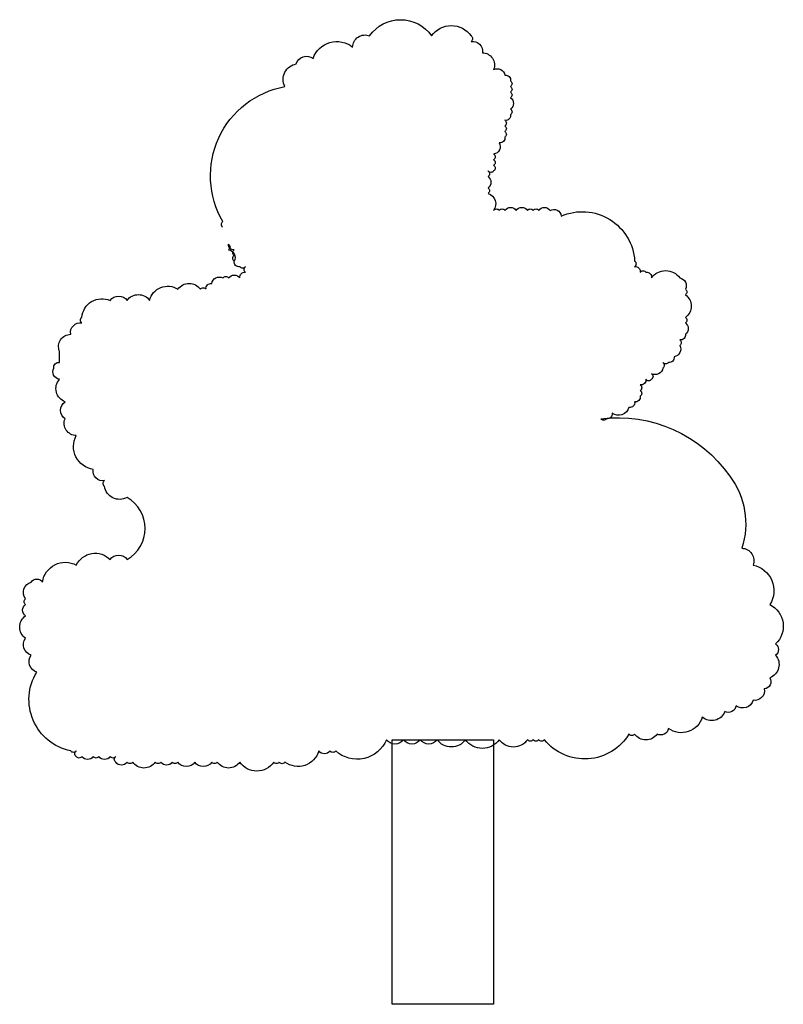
# Model space of a CAD drawing. Header units: metres. Extents: x -46051 to -13612, y -94 to 20642.
# Tile 9 of 22: x -29750 to -29543, y 6164 to 6431. Entities that reach past the tile are written whole.
import ezdxf

# ---------------------------------------------------------------- set-up
doc = ezdxf.new("R2010")
doc.units = ezdxf.units.M
doc.header["$LTSCALE"] = 1.5
doc.layers.add('rough', color=5, linetype='Continuous')

msp = doc.modelspace()

# ---------------------------------------------------------------- linework, layer by layer
at = {"layer": 'rough', "color": 0, "ltscale": 1.5}
msp.add_lwpolyline([(-29695.11, 6374.89, -0.520567), (-29695.11, 6376.42, -0.520567), (-29695.11, 6376.42, -0.520567), (-29678.26, 6413.13, -0.520567), (-29678.26, 6413.13, -0.520567), (-29675.2, 6419.25, -0.520567), (-29675.2, 6419.25, -0.520567), (-29670.61, 6420.78, -0.520567), (-29670.61, 6420.78, -0.520567), (-29659.89, 6423.84, -0.520567), (-29659.89, 6423.84, -0.520567), (-29655.29, 6426.9, -0.520567), (-29655.29, 6426.9, -0.520567), (-29638.45, 6426.9, -0.520567), (-29638.45, 6426.9, -0.520567), (-29627.72, 6426.9, -0.520567), (-29627.72, 6426.9, -0.520567), (-29627.72, 6425.37, -0.520567), (-29627.72, 6425.37, -0.520567), (-29624.66, 6422.31, -0.520567), (-29624.66, 6422.31, -0.520567), (-29621.6, 6417.72, -0.520567), (-29621.6, 6417.72, -0.520567), (-29618.54, 6416.19, -0.520567), (-29618.54, 6416.19, -0.520567), (-29617, 6414.66, -0.520567), (-29617, 6414.66, -0.520567), (-29617, 6413.13, -0.520567), (-29617, 6413.13, -0.520567), (-29617, 6411.6, -0.520567), (-29617, 6411.6, -0.520567), (-29617, 6410.07, -0.520567), (-29617, 6410.07, -0.520567), (-29617, 6407.01, -0.520567), (-29617, 6407.01, -0.520567), (-29617, 6405.48, -0.520567), (-29617, 6405.48, -0.520567), (-29618.54, 6403.95, -0.520567), (-29618.54, 6403.95, -0.520567), (-29618.54, 6402.42, -0.520567), (-29618.54, 6402.42, -0.520567), (-29618.54, 6400.9, -0.520567), (-29618.54, 6400.9, -0.520567), (-29618.54, 6399.37, -0.520567), (-29618.54, 6399.37, -0.520567), (-29620.07, 6397.84, -0.520567), (-29620.07, 6397.84, -0.520567), (-29621.6, 6394.78, -0.520567), (-29621.6, 6394.78, -0.520567), (-29621.6, 6393.25, -0.520567), (-29621.6, 6393.25, -0.520567), (-29621.6, 6391.72, -0.520567), (-29621.6, 6391.72, -0.520567), (-29621.6, 6390.19, -0.520567), (-29621.6, 6390.19, -0.520567), (-29623.13, 6390.19, -0.520567), (-29623.13, 6390.19, -0.520567), (-29623.13, 6388.66, -0.520567), (-29623.13, 6388.66, -0.520567), (-29623.13, 6385.6, -0.520567), (-29623.13, 6385.6, -0.520567), (-29623.13, 6384.07, -0.520567), (-29623.13, 6384.07, -0.520567), (-29621.6, 6379.48, -0.520567), (-29621.6, 6379.48, -0.520567), (-29620.07, 6379.48, -0.520567), (-29620.07, 6379.48, -0.520567), (-29618.54, 6379.48, -0.520567), (-29618.54, 6379.48, -0.520567), (-29615.47, 6379.48, -0.520567), (-29615.47, 6379.48, -0.520567), (-29612.41, 6379.48, -0.520567), (-29612.41, 6379.48, -0.520567), (-29610.88, 6379.48, -0.520567), (-29610.88, 6379.48, -0.520567), (-29609.35, 6379.48, -0.520567), (-29609.35, 6379.48, -0.520567), (-29606.28, 6379.48, -0.520567), (-29606.28, 6379.48, -0.520567), (-29606.28, 6379.48, -0.520567), (-29603.22, 6377.95, -0.520567), (-29603.22, 6377.95, -0.520567), (-29583.31, 6365.71, -0.520567), (-29583.31, 6365.71, -0.520567), (-29583.31, 6364.18, -0.520567), (-29583.31, 6364.18, -0.520567), (-29581.78, 6362.65, -0.520567), (-29581.78, 6362.65, -0.520567), (-29580.25, 6362.65, -0.520567), (-29580.25, 6362.65, -0.520567), (-29578.72, 6361.12, -0.520567), (-29578.72, 6361.12, -0.520567), (-29571.06, 6361.12, -0.520567), (-29571.06, 6361.12, -0.520567), (-29569.53, 6358.06, -0.520567), (-29569.53, 6358.06, -0.520567), (-29569.53, 6356.53, -0.520567), (-29569.53, 6356.53, -0.520567), (-29569.53, 6350.42, -0.520567), (-29569.53, 6350.42, -0.520567), (-29569.53, 6348.89, -0.520567), (-29569.53, 6348.89, -0.520567), (-29569.53, 6345.83, -0.520567), (-29569.53, 6345.83, -0.520567), (-29571.06, 6344.3, -0.520567), (-29571.06, 6344.3, -0.520567), (-29571.06, 6342.77, -0.520567), (-29571.06, 6342.77, -0.520567), (-29572.59, 6339.71, -0.520567), (-29572.59, 6339.71, -0.520567), (-29574.12, 6338.18, -0.520567), (-29574.12, 6338.18, -0.520567), (-29575.65, 6338.18, -0.520567), (-29575.65, 6338.18, -0.520567), (-29575.65, 6336.65, -0.520567), (-29575.65, 6336.65, -0.520567), (-29578.72, 6335.12, -0.520567), (-29578.72, 6335.12, -0.520567), (-29578.72, 6333.59, -0.520567), (-29578.72, 6333.59, -0.520567), (-29580.25, 6333.59, -0.520567), (-29580.25, 6333.59, -0.520567), (-29581.78, 6332.06, -0.520567), (-29581.78, 6332.06, -0.520567), (-29581.78, 6330.53, -0.520567), (-29581.78, 6330.53, -0.520567), (-29581.78, 6329, -0.520567), (-29581.78, 6329, -0.520567), (-29583.31, 6327.47, -0.520567), (-29583.31, 6327.47, -0.520567), (-29584.84, 6325.94, -0.520567), (-29584.84, 6325.94, -0.520567), (-29589.44, 6324.41, -0.520567), (-29589.44, 6324.41, -0.520567), (-29590.97, 6322.88, -0.520567), (-29590.97, 6322.88, -0.520567), (-29590.97, 6322.88, -0.520567), (-29592.5, 6322.88, -0.520567), (-29592.5, 6322.88, -0.278601), (-29557.47, 6307.25, -0.520567), (-29557.47, 6307.25, 0.161557), (-29557.47, 6307.25, -0.520567), (-29557.47, 6307.25, -0.246553), (-29554.21, 6287.7, -0.520567), (-29554.21, 6287.7, -0.520567), (-29551.15, 6283.11, -0.520567), (-29551.15, 6283.11, -0.520567), (-29546.56, 6272.4, -0.520567), (-29546.56, 6272.4, -0.520567), (-29545.03, 6261.7, -0.520567), (-29545.03, 6261.7, -0.520567), (-29545.03, 6258.64, -0.520567), (-29545.03, 6258.64, -0.520567), (-29546.56, 6252.52, -0.520567), (-29546.56, 6252.52, -0.520567), (-29548.09, 6249.46, -0.520567), (-29548.09, 6249.46, -0.520567), (-29551.15, 6246.4, -0.520567), (-29551.15, 6246.4, -0.520567), (-29555.75, 6244.87, -0.520567), (-29555.75, 6244.87, -0.520567), (-29558.81, 6243.34, -0.520567), (-29558.81, 6243.34, -0.520567), (-29564.93, 6241.81, -0.520567), (-29564.93, 6241.81, -0.520567), (-29574.12, 6238.75, -0.520567), (-29574.12, 6238.75, -0.520567), (-29577.19, 6237.22, -0.520567), (-29577.19, 6237.22, -0.520567), (-29583.31, 6237.22, -0.520567), (-29583.31, 6237.22, -0.520567), (-29584.84, 6237.22, -0.520567), (-29584.84, 6237.22, -0.520567), (-29607.82, 6235.69, -0.520567), (-29607.82, 6235.69, -0.520567), (-29609.35, 6235.69, -0.520567), (-29609.35, 6235.69, -0.520567), (-29610.88, 6235.69, -0.520567), (-29610.88, 6235.69, -0.520567), (-29612.41, 6235.69, -0.520567), (-29612.41, 6235.69, -0.520567), (-29620.07, 6235.69, -0.520567), (-29620.07, 6235.69, -0.520567), (-29629.26, 6235.69, -0.520567), (-29629.26, 6235.69, -0.520567), (-29636.91, 6235.69, -0.520567), (-29636.91, 6235.69, -0.520567), (-29641.51, 6235.69, -0.520567), (-29641.51, 6235.69, -0.520567), (-29646.1, 6235.69, -0.520567), (-29646.1, 6235.69, -0.520567), (-29650.7, 6235.69, -0.520567), (-29650.7, 6235.69, -0.520567), (-29664.48, 6232.63, -0.520567), (-29664.48, 6232.63, -0.520567), (-29666.01, 6232.63, -0.520567), (-29666.01, 6232.63, -0.520567), (-29669.07, 6232.63, -0.520567), (-29669.07, 6232.63, -0.520567), (-29678.26, 6229.57, -0.520567), (-29678.26, 6229.57, -0.520567), (-29679.8, 6229.57, -0.520567), (-29679.8, 6229.57, -0.520567), (-29681.33, 6229.57, -0.520567), (-29681.33, 6229.57, -0.520567), (-29690.52, 6229.57, -0.520567), (-29690.52, 6229.57, -0.520567), (-29696.64, 6229.57, -0.520567), (-29696.64, 6229.57, -0.520567), (-29698.17, 6229.57, -0.520567), (-29698.17, 6229.57, -0.520567), (-29702.77, 6229.57, -0.520567), (-29702.77, 6229.57, -0.520567), (-29707.36, 6229.57, -0.520567), (-29707.36, 6229.57, -0.520567), (-29708.89, 6229.57, -0.520567), (-29708.89, 6229.57, -0.520567), (-29711.96, 6229.57, -0.520567), (-29711.96, 6229.57, -0.520567), (-29713.49, 6229.57, -0.520567), (-29713.49, 6229.57, -0.520567), (-29719.61, 6229.57, -0.520567), (-29719.61, 6229.57, -0.520567), (-29721.14, 6229.57, -0.520567), (-29721.14, 6229.57, -0.520567), (-29724.21, 6229.57, -0.520567), (-29724.21, 6229.57, -0.520567), (-29724.21, 6231.1, -0.520567), (-29724.21, 6231.1, -0.520567), (-29725.74, 6231.1, -0.520567), (-29725.74, 6231.1, -0.520567), (-29728.8, 6231.1, -0.520567), (-29728.8, 6231.1, -0.520567), (-29730.33, 6231.1, -0.520567), (-29730.33, 6231.1, -0.520567), (-29733.4, 6231.1, -0.520567), (-29733.4, 6231.1, -0.520567), (-29734.93, 6231.1, -0.520567), (-29734.93, 6231.1, -0.520567), (-29734.93, 6232.63, -0.520567), (-29734.93, 6232.63, -0.520567), (-29734.93, 6232.63, -0.520567), (-29736.46, 6232.63, -0.520567), (-29736.46, 6232.63, -0.520567), (-29745.65, 6254.05, -0.520567), (-29745.65, 6254.05, -0.520567), (-29747.18, 6258.64, -0.520567), (-29747.18, 6258.64, -0.520567), (-29748.71, 6263.22, -0.520567), (-29748.71, 6263.22, -0.520567), (-29748.71, 6269.34, -0.520567), (-29748.71, 6269.34, -0.520567), (-29748.71, 6272.4, -0.520567), (-29748.71, 6272.4, -0.520567), (-29748.71, 6273.93, -0.520567), (-29748.71, 6273.93, -0.520567), (-29747.18, 6278.52, -0.520567), (-29747.18, 6278.52, -0.520567), (-29744.12, 6278.52, -0.520567), (-29744.12, 6278.52, -0.520567), (-29734.93, 6283.11, -0.520567), (-29734.93, 6283.11, -0.520567), (-29725.74, 6284.64, -0.520567), (-29725.74, 6284.64, -0.520567), (-29721.14, 6284.64, -0.520567), (-29721.14, 6284.64, 0.58301), (-29721.14, 6301.47, -0.520567), (-29721.14, 6301.47, -0.520567), (-29721.14, 6301.47, -0.520567), (-29721.14, 6301.47, 5.253108), (-29721.14, 6301.47, -0.520567), (-29721.14, 6301.47, -0.314482), (-29721.14, 6301.47, -0.520567), (-29721.14, 6301.47, 4.550054), (-29721.14, 6301.47, -0.520567), (-29721.14, 6301.47, -0.520567), (-29721.14, 6301.47, 0.548931), (-29721.14, 6301.47, -0.520567), (-29721.14, 6301.47, -0.169038), (-29721.14, 6301.47, -0.520567), (-29721.14, 6301.47, -0.520567), (-29727.27, 6304.53, -0.520567), (-29727.27, 6304.53, -0.520567), (-29727.27, 6306.06, -0.520567), (-29727.27, 6306.06, -0.520567), (-29730.33, 6309.11, -0.520567), (-29730.33, 6309.11, -0.520567), (-29734.93, 6318.29, -0.520567), (-29734.93, 6318.29, -0.520567), (-29737.99, 6322.88, -0.520567), (-29737.99, 6322.88, -0.520567), (-29737.99, 6327.47, -0.520567), (-29737.99, 6327.47, -0.520567), (-29739.52, 6333.59, -0.520567), (-29739.52, 6333.59, -0.520567), (-29741.05, 6336.65, -0.520567), (-29741.05, 6336.65, -0.520567), (-29739.52, 6338.18, -0.520567), (-29739.52, 6338.18), (-29739.52, 6341.24, -0.520567), (-29739.52, 6341.24, -0.520567), (-29736.46, 6345.83, -0.520567), (-29736.46, 6345.83, -0.520567), (-29733.4, 6348.89, -0.520567), (-29733.4, 6348.89, -0.520567), (-29733.4, 6350.42, -0.520567), (-29733.4, 6350.42, -0.520567), (-29725.74, 6355.01, -0.520567), (-29725.74, 6355.01, -0.520567), (-29721.14, 6355.01, -0.520567), (-29721.14, 6355.01, -0.520567), (-29715.02, 6355.01, -0.520567), (-29715.02, 6355.01, -0.520567), (-29707.36, 6358.06, -0.520567), (-29707.36, 6358.06, -0.520567), (-29701.24, 6358.06, -0.520567), (-29701.24, 6358.06, -0.520567), (-29699.7, 6358.06, -0.520567), (-29699.7, 6358.06, -0.520567), (-29698.17, 6359.59, -0.520567), (-29698.17, 6359.59, -0.520567), (-29695.11, 6361.12, -0.520567), (-29695.11, 6361.12, -0.520567), (-29693.58, 6361.12, -0.520567), (-29693.58, 6361.12, -0.520567), (-29690.52, 6361.12, -0.520567), (-29690.52, 6361.12, -0.520567), (-29688.98, 6362.65, -0.520567), (-29688.98, 6362.65, -0.520567), (-29688.98, 6364.18, -0.520567), (-29688.98, 6364.18, -0.520567), (-29690.52, 6364.18, -0.520567), (-29690.52, 6364.18, -0.520567), (-29692.05, 6365.71, -0.520567), (-29692.05, 6365.71, -0.520567), (-29692.05, 6367.24, -0.520567), (-29692.05, 6367.24, -0.520567), (-29692.05, 6367.24, -0.520567), (-29692.05, 6368.77, -0.520567), (-29692.05, 6368.77, -0.520567), (-29693.58, 6370.3, -0.520567), (-29693.58, 6370.3, -0.520567), (-29693.58, 6368.77, -0.520567), (-29693.58, 6368.77, -0.520567), (-29692.05, 6365.71, -0.520567), (-29692.05, 6365.71)], format="xyb", dxfattribs=at)
msp.add_lwpolyline([(-29649.17, 6235.69), (-29621.6, 6235.69), (-29621.6, 6163.8), (-29649.17, 6163.8)], close=True, dxfattribs=at)

doc.saveas('drawing.dxf')
